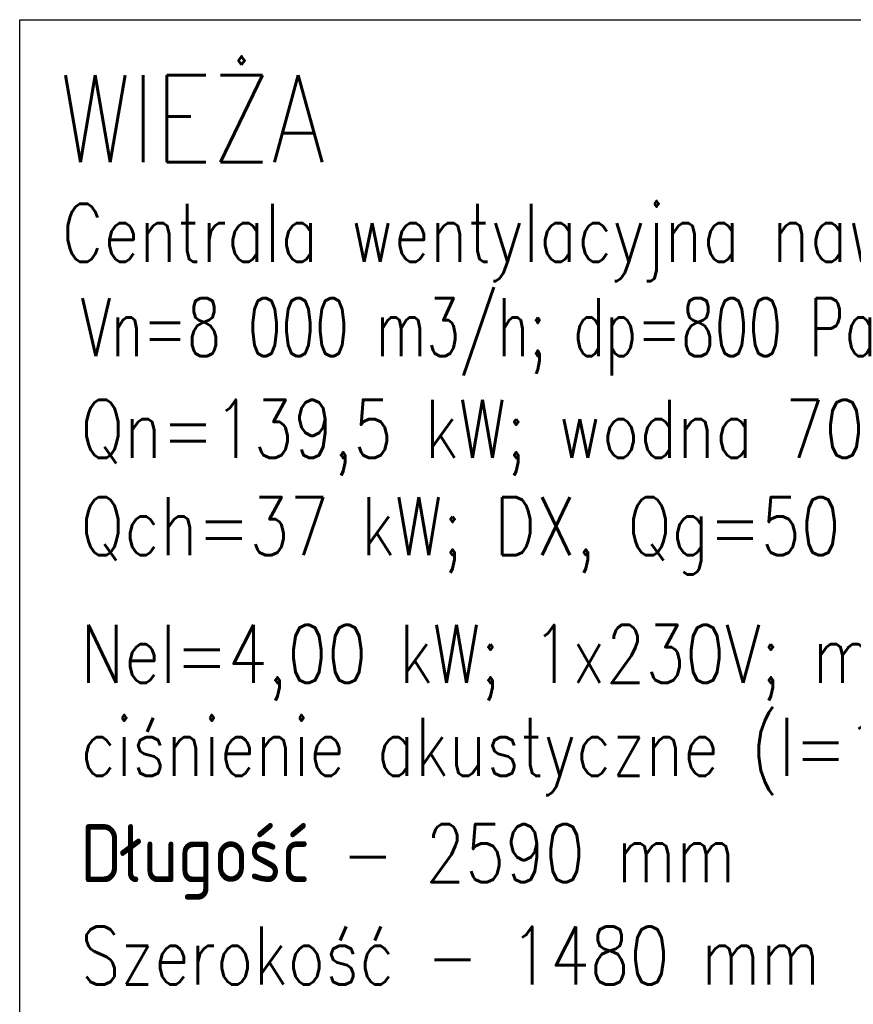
# Model space of a CAD drawing. Header units: millimetres. Extents: x -56303 to -45239, y -20463 to -4540.
# Tile 37 of 256: x -49402 to -49115, y -18288 to -17948. Entities that reach past the tile are written whole.
import ezdxf

# ---------------------------------------------------------------- set-up
doc = ezdxf.new("R2010")
doc.units = ezdxf.units.MM
doc.layers.add('_HVAC_opis', color=3, linetype='Continuous')
doc.styles.add('DACH_SZACHTY_20_05_2011_JM_xref_CAD$0$OPIS1', font='ROMANS.SHX', dxfattribs={"width": 0.9})

msp = doc.modelspace()

# ---------------------------------------------------------------- linework, layer by layer
at = {"layer": '_HVAC_opis', "color": 6}
msp.add_lwpolyline([(-49402.29, -17948.24), (-48845.79, -17948.24), (-48845.79, -18329.62), (-49402.29, -18329.62)], close=True, dxfattribs=at)

# ---------------------------------------------------------------- texts
at = {"layer": '_HVAC_opis', "color": 6, "style": 'DACH_SZACHTY_20_05_2011_JM_xref_CAD$0$OPIS1', "width": 0.8}
msp.add_text('WIEŻA', height=30, rotation=0.0002, dxfattribs=at).set_placement((-49388.58, -17997.32))
at = {"layer": '_HVAC_opis', "style": 'DACH_SZACHTY_20_05_2011_JM_xref_CAD$0$OPIS1', "width": 0.8}
for s, p in [('Centrala wentylacyjna nawiewna', (-49387.79, -18031.71)), ('Vn=8 000 m3/h; dp=800 Pa', (-49381.33, -18064.21)), ('Qn=139,5 kW; wodna 70/50 st C', (-49381.33, -18099.28)), ('Qch=37 kW; DX, Qg=50 kW DX', (-49381.33, -18132.81)), ('Nel=4,00 kW; 1x230V; masa 374 kg', (-49381.33, -18176.89)), ('ciśnienie akustyczne (l=1m) 71 dB(A)', (-49381.33, -18208.93)), ('Długość - 2590 mm', (-49381.33, -18245.54)), ('Szerokość - 1480 mm', (-49381.33, -18280.87))]:
    msp.add_text(s, height=20, rotation=0.0002, dxfattribs=at).set_placement(p)

doc.saveas('drawing.dxf')
